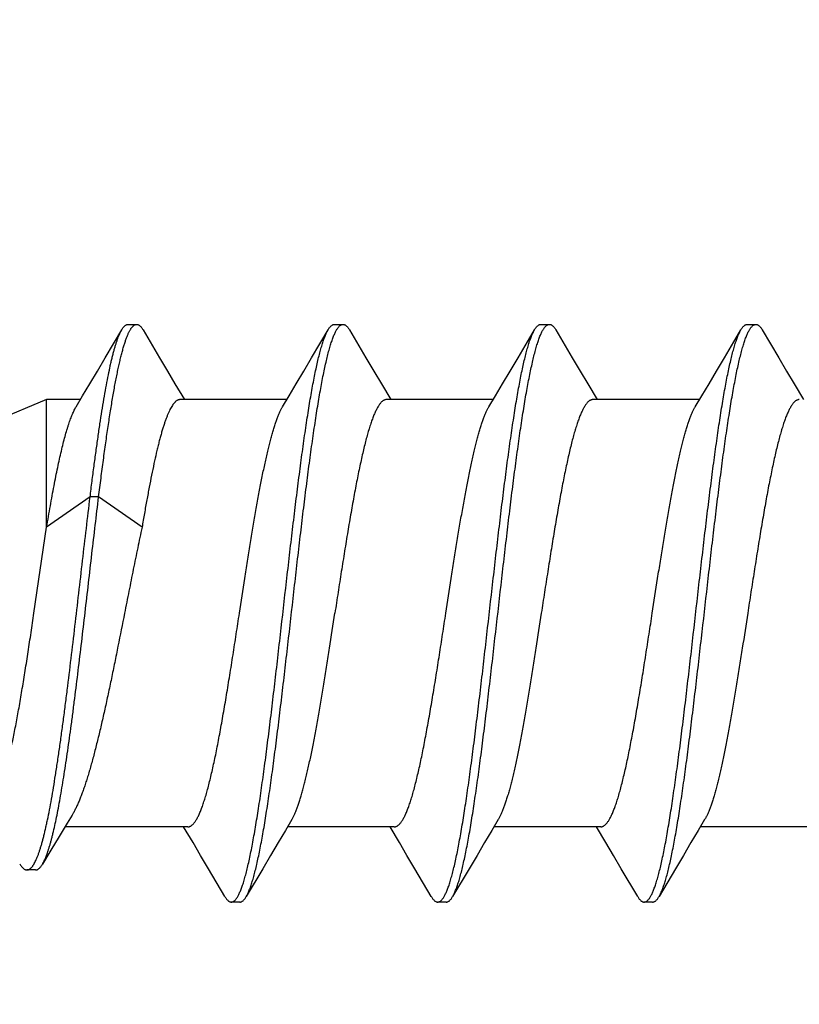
# Model space of a CAD drawing. Header units: feet. Extents: x -114 to 1432, y 355 to 669.
# Tile 114 of 197: x 1246.525 to 1247.037, y 473.931 to 474.578. Entities that reach past the tile are written whole.
import ezdxf

# ---------------------------------------------------------------- set-up
doc = ezdxf.new("R2010")
doc.units = ezdxf.units.FT
doc.header["$MEASUREMENT"] = 0
doc.layers.add('-HARDWARE', color=7, linetype='Continuous')
doc.layers.add('G-ANNO-DIM', color=2, linetype='Continuous')
doc.styles.add('Arial', font='arial.ttf')
doc.dimstyles.new('MS-16A', dxfattribs={"dimscale": 13, "dimtxt": 0.18, "dimasz": 0.18, "dimexe": 0.125, "dimexo": 0.0625, "dimgap": 0.03125, "dimtad": 1, "dimdec": 3, "dimzin": 3, "dimdsep": 46, "dimlunit": 4, "dimtxsty": 'Arial', "dimcen": 0.03125, "dimclrd": 2, "dimclre": 2, "dimclrt": 7, "dimadec": 1, "dimazin": 0, "dimtfac": 1, "dimtdec": 3, "dimtofl": 0, "dimtmove": 0, "dimatfit": 3, "dimfxl": 1, "dimtolj": 1, "dimtzin": 0, "dimarcsym": 0})

# ---------------------------------------------------------------- blocks, each defined once
blk = doc.blocks.new('*D636')
at = {"layer": 'Defpoints', "color": 0, "transparency": 16777216}
for p in [(1248.54362, 504.18809), (1239.0406, 456.18809), (1248.54362, 456.18809)]:
    blk.add_point(p, dxfattribs=at)
at = {"layer": 'G-ANNO-DIM', "color": 2, "lineweight": -2, "transparency": 16777216}
for p, q in [((1247.73112, 504.18809), (1237.4156, 504.18809)), ((1239.0406, 501.84809), (1239.0406, 458.52809)), ((1247.73112, 456.18809), (1237.4156, 456.18809))]:
    blk.add_line(p, q, dxfattribs=at)
at = {"layer": 'G-ANNO-DIM', "color": 2, "transparency": 16777216}
for points in [[(1238.6506, 501.84809), (1239.4306, 501.84809), (1239.0406, 504.18809)], [(1238.6506, 458.52809), (1239.4306, 458.52809), (1239.0406, 456.18809)]]:
    blk.add_solid(points, dxfattribs=at)
at = {"layer": 'G-ANNO-DIM', "color": 7, "transparency": 16777216, "insert": (1237.43961, 480.18809), "char_height": 2.34, "attachment_point": 5, "rotation": 90, "style": 'Arial'}
blk.add_mtext('\\A1;4\'-0"', dxfattribs=at)
blk = doc.blocks.new('2.5IN_LAGSCREW')
at = {"layer": '-HARDWARE', "color": 7}
for p, q in [((1220.07354, 512.07626), (1220.06792, 512.07626)), ((1220.20913, 512.07626), (1220.20351, 512.07626)), ((1220.34472, 512.07626), (1220.3391, 512.07626)), ((1220.48031, 512.07626), (1220.47469, 512.07626)), ((1220.08855, 512.05435), (1220.07773, 512.07268)), ((1220.22413, 512.05435), (1220.21332, 512.07268)), ((1220.35972, 512.05435), (1220.34891, 512.07268)), ((1220.49531, 512.05435), (1220.4845, 512.07268)), ((1220.04276, 512.03719), (1220.03659, 512.02684)), ((1220.17835, 512.03719), (1220.17218, 512.02684)), ((1220.31394, 512.03719), (1220.30777, 512.02684)), ((1220.44953, 512.03719), (1220.44336, 512.02684)), ((1220.10487, 512.02684), (1220.17498, 512.02684)), ((1220.24046, 512.02684), (1220.31057, 512.02684)), ((1220.37605, 512.02684), (1220.44616, 512.02684)), ((1220.51164, 512.02684), (1220.5338, 512.02684)), ((1220.5338, 512.02684), (1220.5983, 512.00012)), ((1220.5338, 511.94298), (1220.5338, 512.02684)), ((1220.47112, 511.94298), (1220.49965, 511.96288)), ((1220.49965, 511.96288), (1220.50527, 511.96288)), ((1220.50527, 511.96288), (1220.5338, 511.94298)), ((1220.54215, 511.8865), (1220.5338, 511.94298)), ((1220.03428, 511.74617), (1220.10439, 511.74617)), ((1220.16648, 511.73578), (1220.17266, 511.74617)), ((1220.16987, 511.74617), (1220.23998, 511.74617)), ((1220.30207, 511.73578), (1220.30825, 511.74617)), ((1220.30546, 511.74617), (1220.37557, 511.74617)), ((1220.43766, 511.73578), (1220.44384, 511.74617)), ((1220.44105, 511.74617), (1220.52176, 511.74617)), ((1220.12069, 511.71869), (1220.13152, 511.70032)), ((1220.25628, 511.71869), (1220.26711, 511.70032)), ((1220.39187, 511.71869), (1220.4027, 511.70032)), ((1220.54111, 511.71784), (1220.54672, 511.71784)), ((1220.13572, 511.69674), (1220.14133, 511.69674)), ((1220.27131, 511.69674), (1220.27692, 511.69674)), ((1220.4069, 511.69674), (1220.41251, 511.69674))]:
    blk.add_line(p, q, dxfattribs=at)
for points in [[(1220.06373, 512.07268), (1220.0529, 512.05431), (1220.04771, 512.04555), (1220.04276, 512.03719)], [(1220.19932, 512.07268), (1220.18849, 512.05431), (1220.1833, 512.04555), (1220.17835, 512.03719)], [(1220.33491, 512.07268), (1220.32408, 512.05431), (1220.31889, 512.04555), (1220.31394, 512.03719)], [(1220.4705, 512.07268), (1220.45967, 512.05431), (1220.45448, 512.04555), (1220.44953, 512.03719)], [(1220.10769, 512.02211), (1220.10341, 512.02927), (1220.09869, 512.03723), (1220.09373, 512.04558), (1220.08855, 512.05435)], [(1220.24328, 512.02211), (1220.239, 512.02927), (1220.23428, 512.03723), (1220.22932, 512.04558), (1220.22413, 512.05435)], [(1220.37887, 512.02211), (1220.37459, 512.02927), (1220.36986, 512.03723), (1220.36491, 512.04558), (1220.35972, 512.05435)], [(1220.51446, 512.02211), (1220.51018, 512.02927), (1220.50545, 512.03723), (1220.5005, 512.04558), (1220.49531, 512.05435)], [(1220.51713, 511.75377), (1220.52033, 511.74852), (1220.5256, 511.73984), (1220.53109, 511.73075), (1220.53657, 511.72162)], [(1220.10157, 511.75089), (1220.10582, 511.74376), (1220.11055, 511.73581), (1220.11551, 511.72745), (1220.12069, 511.71869)], [(1220.23716, 511.75089), (1220.24141, 511.74376), (1220.24614, 511.73581), (1220.2511, 511.72745), (1220.25628, 511.71869)], [(1220.37275, 511.75089), (1220.377, 511.74376), (1220.38173, 511.73581), (1220.38669, 511.72745), (1220.39187, 511.71869)], [(1220.14553, 511.70032), (1220.15634, 511.71866), (1220.16152, 511.72742), (1220.16648, 511.73578)], [(1220.28112, 511.70032), (1220.29193, 511.71866), (1220.29711, 511.72742), (1220.30207, 511.73578)], [(1220.41671, 511.70032), (1220.42752, 511.71866), (1220.4327, 511.72742), (1220.43766, 511.73578)]]:
    blk.add_lwpolyline(points, dxfattribs=at)
for points, knots in [([(1220.06792, 512.07626), (1220.06784, 512.07626), (1220.06766, 512.07625), (1220.0674, 512.07621), (1220.06713, 512.07614), (1220.06678, 512.076), (1220.06633, 512.07576), (1220.0658, 512.07536), (1220.06527, 512.07485), (1220.06475, 512.07423), (1220.06423, 512.0735), (1220.06389, 512.07297), (1220.06373, 512.07268)], [0, 0, 0, 0, 0.045699, 0.091915, 0.13915, 0.18787, 0.29134, 0.405275, 0.531793, 0.672418, 0.828231, 1, 1, 1, 1]), ([(1220.13152, 511.70032), (1220.13135, 511.70062), (1220.13101, 511.70124), (1220.13051, 511.70223), (1220.13001, 511.70332), (1220.12952, 511.70451), (1220.12902, 511.70579), (1220.12853, 511.70717), (1220.12803, 511.70865), (1220.12753, 511.71021), (1220.12704, 511.71188), (1220.12636, 511.71427), (1220.12552, 511.7175), (1220.12453, 511.72164), (1220.12354, 511.72612), (1220.12255, 511.73095), (1220.12156, 511.73611), (1220.12057, 511.74159), (1220.11957, 511.74737), (1220.11858, 511.75345), (1220.11759, 511.75981), (1220.1166, 511.76644), (1220.11525, 511.77578), (1220.11358, 511.788), (1220.1116, 511.80328), (1220.10963, 511.81927), (1220.10765, 511.83582), (1220.10567, 511.8528), (1220.10302, 511.87588), (1220.1004, 511.89906), (1220.09775, 511.92212), (1220.09577, 511.93906), (1220.0938, 511.95555), (1220.09182, 511.97147), (1220.09015, 511.98429), (1220.08881, 511.99416), (1220.08782, 512.00124), (1220.08682, 512.00806), (1220.08583, 512.01463), (1220.08484, 512.02093), (1220.08385, 512.02695), (1220.08286, 512.03266), (1220.08187, 512.03807), (1220.08088, 512.04316), (1220.07988, 512.04791), (1220.07889, 512.05232), (1220.0779, 512.05638), (1220.07706, 512.05954), (1220.07638, 512.06188), (1220.07589, 512.0635), (1220.07539, 512.06503), (1220.0749, 512.06646), (1220.0744, 512.0678), (1220.0739, 512.06904), (1220.07341, 512.07018), (1220.07291, 512.07123), (1220.07242, 512.07218), (1220.07192, 512.07303), (1220.07143, 512.07378), (1220.07093, 512.07444), (1220.07043, 512.07499), (1220.06994, 512.07545), (1220.06944, 512.07581), (1220.06894, 512.07607), (1220.06843, 512.07622), (1220.06809, 512.07626), (1220.06792, 512.07626)], [0, 0, 0, 0, 0.002665, 0.005556, 0.008677, 0.012029, 0.015615, 0.019435, 0.023489, 0.027776, 0.032297, 0.037049, 0.047241, 0.05834, 0.070327, 0.083182, 0.09688, 0.111395, 0.126699, 0.142762, 0.159551, 0.177033, 0.195172, 0.233269, 0.273528, 0.315616, 0.359183, 0.403864, 0.449287, 0.540835, 0.586194, 0.630769, 0.674188, 0.716089, 0.756123, 0.775336, 0.793959, 0.811954, 0.829284, 0.845914, 0.86181, 0.87694, 0.891275, 0.904787, 0.917449, 0.92924, 0.940138, 0.950126, 0.954774, 0.959191, 0.963374, 0.967323, 0.971039, 0.97452, 0.977769, 0.980787, 0.983576, 0.986141, 0.988487, 0.990622, 0.992557, 0.994308, 0.995894, 0.997345, 0.998699, 1, 1, 1, 1]), ([(1220.07773, 512.07268), (1220.07757, 512.07297), (1220.07724, 512.0735), (1220.07671, 512.07423), (1220.07619, 512.07485), (1220.07566, 512.07536), (1220.07514, 512.07576), (1220.07469, 512.076), (1220.07433, 512.07614), (1220.07407, 512.07621), (1220.0738, 512.07625), (1220.07363, 512.07626), (1220.07354, 512.07626)], [0, 0, 0, 0, 0.171767, 0.327582, 0.468206, 0.594725, 0.708661, 0.812129, 0.86085, 0.908085, 0.954301, 1, 1, 1, 1]), ([(1220.20351, 512.07626), (1220.20343, 512.07626), (1220.20325, 512.07625), (1220.20299, 512.07621), (1220.20272, 512.07614), (1220.20236, 512.076), (1220.20191, 512.07576), (1220.20139, 512.07536), (1220.20086, 512.07485), (1220.20034, 512.07423), (1220.19982, 512.0735), (1220.19948, 512.07297), (1220.19932, 512.07268)], [0, 0, 0, 0, 0.045699, 0.091915, 0.13915, 0.187871, 0.29134, 0.405275, 0.531794, 0.672418, 0.828232, 1, 1, 1, 1]), ([(1220.26711, 511.70032), (1220.26694, 511.70062), (1220.26659, 511.70124), (1220.2661, 511.70223), (1220.2656, 511.70332), (1220.26511, 511.70451), (1220.26461, 511.70579), (1220.26412, 511.70717), (1220.26362, 511.70865), (1220.26312, 511.71021), (1220.26263, 511.71188), (1220.26195, 511.71427), (1220.26111, 511.7175), (1220.26012, 511.72164), (1220.25913, 511.72612), (1220.25814, 511.73095), (1220.25715, 511.73611), (1220.25615, 511.74159), (1220.25516, 511.74737), (1220.25417, 511.75345), (1220.25318, 511.75981), (1220.25219, 511.76644), (1220.25084, 511.77578), (1220.24917, 511.788), (1220.24719, 511.80328), (1220.24522, 511.81927), (1220.24324, 511.83582), (1220.24126, 511.8528), (1220.23861, 511.87588), (1220.23599, 511.89906), (1220.23334, 511.92212), (1220.23136, 511.93906), (1220.22939, 511.95555), (1220.22741, 511.97147), (1220.22574, 511.98429), (1220.2244, 511.99416), (1220.22341, 512.00124), (1220.22241, 512.00806), (1220.22142, 512.01463), (1220.22043, 512.02093), (1220.21944, 512.02695), (1220.21845, 512.03266), (1220.21746, 512.03807), (1220.21646, 512.04316), (1220.21547, 512.04791), (1220.21448, 512.05232), (1220.21349, 512.05638), (1220.21265, 512.05954), (1220.21197, 512.06188), (1220.21148, 512.0635), (1220.21098, 512.06503), (1220.21049, 512.06646), (1220.20999, 512.0678), (1220.20949, 512.06904), (1220.209, 512.07018), (1220.2085, 512.07123), (1220.20801, 512.07218), (1220.20751, 512.07303), (1220.20702, 512.07378), (1220.20652, 512.07444), (1220.20602, 512.07499), (1220.20553, 512.07545), (1220.20503, 512.07581), (1220.20453, 512.07607), (1220.20402, 512.07622), (1220.20368, 512.07626), (1220.20351, 512.07626)], [0, 0, 0, 0, 0.002665, 0.005556, 0.008677, 0.012029, 0.015615, 0.019435, 0.023489, 0.027776, 0.032297, 0.037049, 0.047241, 0.05834, 0.070327, 0.083182, 0.09688, 0.111395, 0.126699, 0.142762, 0.159551, 0.177033, 0.195172, 0.233269, 0.273528, 0.315616, 0.359183, 0.403864, 0.449287, 0.540835, 0.586194, 0.630769, 0.674188, 0.716089, 0.756123, 0.775336, 0.793959, 0.811954, 0.829284, 0.845914, 0.86181, 0.87694, 0.891275, 0.904787, 0.917449, 0.92924, 0.940138, 0.950126, 0.954774, 0.959191, 0.963374, 0.967323, 0.971039, 0.97452, 0.977769, 0.980787, 0.983576, 0.986141, 0.988487, 0.990622, 0.992557, 0.994308, 0.995894, 0.997345, 0.998699, 1, 1, 1, 1]), ([(1220.21332, 512.07268), (1220.21316, 512.07297), (1220.21283, 512.0735), (1220.2123, 512.07423), (1220.21178, 512.07485), (1220.21125, 512.07536), (1220.21073, 512.07576), (1220.21028, 512.076), (1220.20992, 512.07614), (1220.20966, 512.07621), (1220.20939, 512.07625), (1220.20922, 512.07626), (1220.20913, 512.07626)], [0, 0, 0, 0, 0.171768, 0.327582, 0.468207, 0.594726, 0.70866, 0.81213, 0.86085, 0.908085, 0.954301, 1, 1, 1, 1]), ([(1220.3391, 512.07626), (1220.33902, 512.07626), (1220.33884, 512.07625), (1220.33858, 512.07621), (1220.33831, 512.07614), (1220.33795, 512.076), (1220.3375, 512.07576), (1220.33698, 512.07536), (1220.33645, 512.07485), (1220.33593, 512.07423), (1220.33541, 512.0735), (1220.33507, 512.07297), (1220.33491, 512.07268)], [0, 0, 0, 0, 0.045699, 0.091916, 0.13915, 0.187871, 0.291339, 0.405276, 0.531793, 0.672419, 0.828233, 1, 1, 1, 1]), ([(1220.4027, 511.70032), (1220.40253, 511.70062), (1220.40218, 511.70124), (1220.40169, 511.70223), (1220.40119, 511.70332), (1220.4007, 511.70451), (1220.4002, 511.70579), (1220.39971, 511.70717), (1220.39921, 511.70865), (1220.39871, 511.71021), (1220.39822, 511.71188), (1220.39754, 511.71427), (1220.3967, 511.7175), (1220.39571, 511.72164), (1220.39472, 511.72612), (1220.39373, 511.73095), (1220.39274, 511.73611), (1220.39174, 511.74159), (1220.39075, 511.74737), (1220.38976, 511.75345), (1220.38877, 511.75981), (1220.38778, 511.76644), (1220.38643, 511.77578), (1220.38476, 511.788), (1220.38278, 511.80328), (1220.38081, 511.81927), (1220.37883, 511.83582), (1220.37685, 511.8528), (1220.3742, 511.87588), (1220.37158, 511.89906), (1220.36893, 511.92212), (1220.36695, 511.93906), (1220.36498, 511.95555), (1220.363, 511.97147), (1220.36133, 511.98429), (1220.35999, 511.99416), (1220.359, 512.00124), (1220.358, 512.00806), (1220.35701, 512.01463), (1220.35602, 512.02093), (1220.35503, 512.02695), (1220.35404, 512.03266), (1220.35305, 512.03807), (1220.35205, 512.04316), (1220.35106, 512.04791), (1220.35007, 512.05232), (1220.34908, 512.05638), (1220.34824, 512.05954), (1220.34756, 512.06188), (1220.34707, 512.0635), (1220.34657, 512.06503), (1220.34607, 512.06646), (1220.34558, 512.0678), (1220.34508, 512.06904), (1220.34459, 512.07018), (1220.34409, 512.07123), (1220.3436, 512.07218), (1220.3431, 512.07303), (1220.34261, 512.07378), (1220.34211, 512.07444), (1220.34161, 512.07499), (1220.34112, 512.07545), (1220.34062, 512.07581), (1220.34012, 512.07607), (1220.33961, 512.07622), (1220.33927, 512.07626), (1220.3391, 512.07626)], [0, 0, 0, 0, 0.002665, 0.005556, 0.008677, 0.012029, 0.015615, 0.019435, 0.023489, 0.027776, 0.032297, 0.037049, 0.047241, 0.05834, 0.070327, 0.083182, 0.09688, 0.111395, 0.126699, 0.142762, 0.159551, 0.177033, 0.195172, 0.233269, 0.273528, 0.315616, 0.359183, 0.403864, 0.449287, 0.540835, 0.586194, 0.630769, 0.674188, 0.716089, 0.756123, 0.775336, 0.793959, 0.811954, 0.829284, 0.845914, 0.86181, 0.87694, 0.891275, 0.904787, 0.917449, 0.92924, 0.940138, 0.950126, 0.954774, 0.959191, 0.963374, 0.967323, 0.971039, 0.97452, 0.977769, 0.980787, 0.983576, 0.986141, 0.988487, 0.990622, 0.992557, 0.994308, 0.995894, 0.997345, 0.998699, 1, 1, 1, 1]), ([(1220.34891, 512.07268), (1220.34875, 512.07297), (1220.34841, 512.0735), (1220.34789, 512.07423), (1220.34737, 512.07485), (1220.34684, 512.07536), (1220.34632, 512.07576), (1220.34579, 512.07605), (1220.34534, 512.07619), (1220.34498, 512.07625), (1220.3448, 512.07626), (1220.34472, 512.07626)], [0, 0, 0, 0, 0.171787, 0.327618, 0.46826, 0.594791, 0.70874, 0.812221, 0.908074, 0.954296, 1, 1, 1, 1]), ([(1220.47469, 512.07626), (1220.47461, 512.07626), (1220.47443, 512.07625), (1220.47417, 512.07621), (1220.4739, 512.07614), (1220.47354, 512.076), (1220.47309, 512.07576), (1220.47257, 512.07536), (1220.47204, 512.07485), (1220.47152, 512.07423), (1220.471, 512.0735), (1220.47066, 512.07297), (1220.4705, 512.07268)], [0, 0, 0, 0, 0.045699, 0.091916, 0.13915, 0.18787, 0.29134, 0.405275, 0.531793, 0.672419, 0.828232, 1, 1, 1, 1]), ([(1220.49965, 511.96288), (1220.49914, 511.96699), (1220.49812, 511.97507), (1220.49657, 511.98693), (1220.49501, 511.99827), (1220.49346, 512.00903), (1220.49191, 512.01914), (1220.49059, 512.02715), (1220.48953, 512.03319), (1220.48875, 512.03744), (1220.48797, 512.04149), (1220.48719, 512.04534), (1220.48641, 512.04898), (1220.48564, 512.05241), (1220.48486, 512.05563), (1220.48408, 512.05862), (1220.4833, 512.06139), (1220.48253, 512.06393), (1220.48175, 512.06624), (1220.48109, 512.06802), (1220.48055, 512.06931), (1220.48016, 512.0702), (1220.47977, 512.07103), (1220.47939, 512.0718), (1220.479, 512.07251), (1220.47861, 512.07316), (1220.47822, 512.07374), (1220.47783, 512.07427), (1220.47744, 512.07474), (1220.47705, 512.07514), (1220.47666, 512.07548), (1220.47627, 512.07577), (1220.47588, 512.07598), (1220.47548, 512.07614), (1220.47509, 512.07624), (1220.47482, 512.07626), (1220.47469, 512.07626)], [0, 0, 0, 0, 0.105609, 0.207317, 0.304607, 0.396982, 0.483977, 0.565156, 0.603438, 0.64012, 0.675156, 0.708506, 0.740132, 0.769999, 0.798074, 0.82433, 0.848744, 0.871298, 0.891979, 0.910782, 0.919481, 0.927714, 0.935484, 0.942794, 0.94965, 0.956059, 0.962032, 0.96758, 0.972719, 0.977471, 0.981864, 0.985931, 0.989717, 0.993278, 0.99668, 1, 1, 1, 1]), ([(1220.4845, 512.07268), (1220.48434, 512.07297), (1220.484, 512.0735), (1220.48348, 512.07423), (1220.48296, 512.07485), (1220.48243, 512.07536), (1220.48191, 512.07576), (1220.48146, 512.076), (1220.4811, 512.07614), (1220.48083, 512.07621), (1220.48057, 512.07625), (1220.48039, 512.07626), (1220.48031, 512.07626)], [0, 0, 0, 0, 0.171767, 0.327582, 0.468206, 0.594724, 0.708661, 0.812129, 0.86085, 0.908084, 0.954301, 1, 1, 1, 1]), ([(1220.14133, 511.69674), (1220.14117, 511.69674), (1220.14083, 511.69678), (1220.14032, 511.69694), (1220.13982, 511.69719), (1220.13932, 511.69755), (1220.13882, 511.69801), (1220.13833, 511.69856), (1220.13783, 511.69922), (1220.13734, 511.69997), (1220.13684, 511.70082), (1220.13634, 511.70177), (1220.13585, 511.70282), (1220.13535, 511.70397), (1220.13486, 511.70521), (1220.13436, 511.70654), (1220.13387, 511.70798), (1220.13337, 511.7095), (1220.13287, 511.71112), (1220.1322, 511.71346), (1220.13135, 511.71662), (1220.13036, 511.72068), (1220.12937, 511.72509), (1220.12838, 511.72985), (1220.12739, 511.73493), (1220.1264, 511.74034), (1220.12541, 511.74606), (1220.12442, 511.75207), (1220.12343, 511.75837), (1220.12243, 511.76494), (1220.12144, 511.77177), (1220.12045, 511.77884), (1220.11911, 511.78871), (1220.11744, 511.80154), (1220.11546, 511.81745), (1220.11348, 511.83395), (1220.1115, 511.85089), (1220.10886, 511.87395), (1220.10623, 511.89712), (1220.10359, 511.9202), (1220.10161, 511.93718), (1220.09963, 511.95374), (1220.09765, 511.96972), (1220.09568, 511.985), (1220.094, 511.99723), (1220.09266, 512.00656), (1220.09167, 512.01319), (1220.09068, 512.01955), (1220.08968, 512.02563), (1220.08869, 512.03141), (1220.0877, 512.03689), (1220.08671, 512.04205), (1220.08572, 512.04688), (1220.08473, 512.05137), (1220.08374, 512.05551), (1220.0829, 512.05873), (1220.08222, 512.06113), (1220.08172, 512.06279), (1220.08123, 512.06436), (1220.08073, 512.06583), (1220.08023, 512.06721), (1220.07974, 512.06849), (1220.07924, 512.06968), (1220.07875, 512.07077), (1220.07825, 512.07177), (1220.07791, 512.07239), (1220.07773, 512.07268)], [0, 0, 0, 0, 0.001301, 0.002655, 0.004106, 0.005692, 0.007443, 0.009378, 0.011513, 0.013859, 0.016424, 0.019213, 0.022231, 0.02548, 0.028961, 0.032677, 0.036626, 0.040809, 0.045226, 0.049874, 0.059862, 0.07076, 0.082551, 0.095213, 0.108725, 0.12306, 0.13819, 0.154086, 0.170716, 0.188046, 0.206041, 0.224664, 0.243877, 0.283911, 0.325812, 0.369231, 0.413806, 0.459165, 0.550713, 0.596136, 0.640817, 0.684384, 0.726472, 0.766731, 0.804828, 0.822967, 0.840449, 0.857238, 0.873301, 0.888605, 0.90312, 0.916818, 0.929673, 0.94166, 0.952759, 0.962951, 0.967703, 0.972224, 0.976511, 0.980565, 0.984385, 0.987971, 0.991323, 0.994444, 0.997335, 1, 1, 1, 1]), ([(1220.27692, 511.69674), (1220.27676, 511.69674), (1220.27642, 511.69678), (1220.27591, 511.69694), (1220.27541, 511.69719), (1220.27491, 511.69755), (1220.27441, 511.69801), (1220.27392, 511.69856), (1220.27342, 511.69922), (1220.27293, 511.69997), (1220.27243, 511.70082), (1220.27193, 511.70177), (1220.27144, 511.70282), (1220.27094, 511.70397), (1220.27045, 511.70521), (1220.26995, 511.70654), (1220.26946, 511.70798), (1220.26896, 511.7095), (1220.26846, 511.71112), (1220.26779, 511.71346), (1220.26694, 511.71662), (1220.26595, 511.72068), (1220.26496, 511.72509), (1220.26397, 511.72985), (1220.26298, 511.73493), (1220.26199, 511.74034), (1220.261, 511.74606), (1220.26001, 511.75207), (1220.25901, 511.75837), (1220.25802, 511.76494), (1220.25703, 511.77177), (1220.25604, 511.77884), (1220.2547, 511.78871), (1220.25303, 511.80154), (1220.25105, 511.81745), (1220.24907, 511.83395), (1220.24709, 511.85089), (1220.24445, 511.87395), (1220.24182, 511.89712), (1220.23918, 511.9202), (1220.2372, 511.93718), (1220.23522, 511.95374), (1220.23324, 511.96972), (1220.23127, 511.985), (1220.22959, 511.99723), (1220.22825, 512.00656), (1220.22726, 512.01319), (1220.22626, 512.01955), (1220.22527, 512.02563), (1220.22428, 512.03141), (1220.22329, 512.03689), (1220.2223, 512.04205), (1220.22131, 512.04688), (1220.22032, 512.05137), (1220.21933, 512.05551), (1220.21849, 512.05873), (1220.21781, 512.06113), (1220.21731, 512.06279), (1220.21682, 512.06436), (1220.21632, 512.06583), (1220.21582, 512.06721), (1220.21533, 512.06849), (1220.21483, 512.06968), (1220.21434, 512.07077), (1220.21384, 512.07177), (1220.2135, 512.07239), (1220.21332, 512.07268)], [0, 0, 0, 0, 0.001301, 0.002655, 0.004106, 0.005692, 0.007443, 0.009378, 0.011513, 0.013859, 0.016424, 0.019213, 0.022231, 0.02548, 0.028961, 0.032677, 0.036626, 0.040809, 0.045226, 0.049874, 0.059862, 0.07076, 0.082551, 0.095213, 0.108725, 0.12306, 0.13819, 0.154086, 0.170716, 0.188046, 0.206041, 0.224664, 0.243877, 0.283911, 0.325812, 0.369231, 0.413806, 0.459165, 0.550713, 0.596136, 0.640817, 0.684384, 0.726472, 0.766731, 0.804828, 0.822967, 0.840449, 0.857238, 0.873301, 0.888605, 0.90312, 0.916818, 0.929673, 0.94166, 0.952759, 0.962951, 0.967703, 0.972224, 0.976511, 0.980565, 0.984385, 0.987971, 0.991323, 0.994444, 0.997335, 1, 1, 1, 1]), ([(1220.41251, 511.69674), (1220.41235, 511.69674), (1220.412, 511.69678), (1220.4115, 511.69694), (1220.411, 511.69719), (1220.4105, 511.69755), (1220.41, 511.69801), (1220.40951, 511.69856), (1220.40901, 511.69922), (1220.40851, 511.69997), (1220.40802, 511.70082), (1220.40752, 511.70177), (1220.40703, 511.70282), (1220.40653, 511.70397), (1220.40604, 511.70521), (1220.40554, 511.70654), (1220.40504, 511.70798), (1220.40455, 511.7095), (1220.40405, 511.71112), (1220.40337, 511.71346), (1220.40253, 511.71662), (1220.40154, 511.72068), (1220.40055, 511.72509), (1220.39956, 511.72985), (1220.39857, 511.73493), (1220.39758, 511.74034), (1220.39659, 511.74606), (1220.3956, 511.75207), (1220.3946, 511.75837), (1220.39361, 511.76494), (1220.39262, 511.77177), (1220.39163, 511.77884), (1220.39029, 511.78871), (1220.38862, 511.80154), (1220.38664, 511.81745), (1220.38466, 511.83395), (1220.38268, 511.85089), (1220.38004, 511.87395), (1220.37741, 511.89712), (1220.37477, 511.9202), (1220.37279, 511.93718), (1220.37081, 511.95374), (1220.36883, 511.96972), (1220.36686, 511.985), (1220.36518, 511.99723), (1220.36384, 512.00656), (1220.36285, 512.01319), (1220.36185, 512.01955), (1220.36086, 512.02563), (1220.35987, 512.03141), (1220.35888, 512.03689), (1220.35789, 512.04205), (1220.3569, 512.04688), (1220.35591, 512.05137), (1220.35492, 512.05551), (1220.35408, 512.05873), (1220.3534, 512.06113), (1220.3529, 512.06279), (1220.35241, 512.06436), (1220.35191, 512.06583), (1220.35141, 512.06721), (1220.35092, 512.06849), (1220.35042, 512.06968), (1220.34993, 512.07077), (1220.34943, 512.07177), (1220.34909, 512.07239), (1220.34891, 512.07268)], [0, 0, 0, 0, 0.001301, 0.002655, 0.004106, 0.005692, 0.007443, 0.009378, 0.011513, 0.013859, 0.016424, 0.019213, 0.022231, 0.02548, 0.028961, 0.032677, 0.036626, 0.040809, 0.045226, 0.049874, 0.059862, 0.07076, 0.082551, 0.095213, 0.108725, 0.12306, 0.13819, 0.154086, 0.170716, 0.188046, 0.206041, 0.224664, 0.243877, 0.283911, 0.325812, 0.369231, 0.413806, 0.459165, 0.550713, 0.596136, 0.640817, 0.684384, 0.726472, 0.766731, 0.804828, 0.822967, 0.840449, 0.857238, 0.873301, 0.888605, 0.90312, 0.916818, 0.929673, 0.94166, 0.952759, 0.962951, 0.967703, 0.972224, 0.976511, 0.980565, 0.984385, 0.987971, 0.991323, 0.994444, 0.997335, 1, 1, 1, 1]), ([(1220.50527, 511.96288), (1220.50484, 511.96631), (1220.50399, 511.97307), (1220.50269, 511.98305), (1220.5014, 511.99268), (1220.5001, 512.00192), (1220.49881, 512.01075), (1220.49752, 512.01913), (1220.49622, 512.02702), (1220.49493, 512.03441), (1220.49364, 512.04127), (1220.49254, 512.04663), (1220.49166, 512.05064), (1220.49101, 512.05342), (1220.49036, 512.05606), (1220.48971, 512.05854), (1220.48907, 512.06087), (1220.48842, 512.06303), (1220.48777, 512.06504), (1220.48713, 512.06689), (1220.48648, 512.06858), (1220.48583, 512.0701), (1220.48519, 512.07146), (1220.48473, 512.07229), (1220.4845, 512.07268)], [0, 0, 0, 0, 0.092627, 0.182482, 0.269247, 0.352615, 0.432295, 0.508009, 0.579493, 0.646505, 0.708819, 0.766231, 0.793041, 0.818561, 0.842771, 0.865655, 0.8872, 0.907393, 0.926227, 0.943696, 0.959799, 0.974542, 0.987935, 1, 1, 1, 1]), ([(1220.03939, 512.02684), (1220.03957, 512.02684), (1220.03993, 512.02681), (1220.04046, 512.02668), (1220.041, 512.02646), (1220.04153, 512.02616), (1220.04206, 512.02578), (1220.04259, 512.02531), (1220.04312, 512.02476), (1220.04365, 512.02413), (1220.04418, 512.02341), (1220.04471, 512.02262), (1220.04523, 512.02174), (1220.04576, 512.02078), (1220.04629, 512.01973), (1220.04682, 512.01861), (1220.04735, 512.01741), (1220.04788, 512.01613), (1220.04841, 512.01478), (1220.04913, 512.01282), (1220.05003, 512.01018), (1220.05108, 512.00679), (1220.05214, 512.0031), (1220.05319, 511.99914), (1220.05425, 511.9949), (1220.05531, 511.99041), (1220.05636, 511.98566), (1220.05742, 511.98067), (1220.05848, 511.97546), (1220.05954, 511.97004), (1220.06059, 511.96441), (1220.06165, 511.95859), (1220.06308, 511.95051), (1220.06486, 511.94004), (1220.06696, 511.92711), (1220.06907, 511.91379), (1220.07118, 511.90021), (1220.07258, 511.89109), (1220.07329, 511.8865)], [0, 0, 0, 0, 0.003625, 0.007342, 0.011232, 0.015371, 0.019817, 0.02462, 0.029816, 0.035434, 0.041496, 0.048019, 0.055015, 0.062492, 0.070456, 0.078913, 0.087863, 0.097308, 0.107248, 0.117681, 0.140014, 0.164281, 0.190444, 0.218455, 0.24826, 0.279799, 0.313003, 0.347801, 0.384116, 0.421866, 0.460965, 0.501325, 0.542853, 0.629022, 0.718672, 0.810966, 0.905036, 1, 1, 1, 1]), ([(1220.17498, 512.02684), (1220.17516, 512.02684), (1220.17552, 512.02681), (1220.17605, 512.02668), (1220.17659, 512.02646), (1220.17712, 512.02616), (1220.17765, 512.02578), (1220.17818, 512.02531), (1220.17871, 512.02476), (1220.17924, 512.02413), (1220.17977, 512.02341), (1220.1803, 512.02262), (1220.18082, 512.02174), (1220.18135, 512.02078), (1220.18188, 512.01973), (1220.18241, 512.01861), (1220.18294, 512.01741), (1220.18347, 512.01613), (1220.184, 512.01478), (1220.18472, 512.01282), (1220.18562, 512.01018), (1220.18667, 512.00679), (1220.18773, 512.0031), (1220.18878, 511.99914), (1220.18984, 511.9949), (1220.1909, 511.99041), (1220.19195, 511.98566), (1220.19301, 511.98067), (1220.19407, 511.97546), (1220.19513, 511.97004), (1220.19618, 511.96441), (1220.19724, 511.95859), (1220.19867, 511.95051), (1220.20044, 511.94004), (1220.20255, 511.92711), (1220.20466, 511.91379), (1220.20677, 511.90021), (1220.20817, 511.89109), (1220.20888, 511.8865)], [0, 0, 0, 0, 0.003625, 0.007342, 0.011232, 0.015371, 0.019817, 0.02462, 0.029816, 0.035434, 0.041496, 0.048019, 0.055015, 0.062492, 0.070456, 0.078913, 0.087863, 0.097308, 0.107248, 0.117681, 0.140014, 0.164281, 0.190444, 0.218455, 0.24826, 0.279799, 0.313003, 0.347801, 0.384116, 0.421866, 0.460965, 0.501325, 0.542853, 0.629022, 0.718672, 0.810966, 0.905036, 1, 1, 1, 1]), ([(1220.31057, 512.02684), (1220.31075, 512.02684), (1220.31111, 512.02681), (1220.31164, 512.02668), (1220.31218, 512.02646), (1220.31271, 512.02616), (1220.31324, 512.02578), (1220.31377, 512.02531), (1220.3143, 512.02476), (1220.31483, 512.02413), (1220.31536, 512.02341), (1220.31588, 512.02262), (1220.31641, 512.02174), (1220.31694, 512.02078), (1220.31747, 512.01973), (1220.318, 512.01861), (1220.31853, 512.01741), (1220.31906, 512.01613), (1220.31959, 512.01478), (1220.32031, 512.01282), (1220.32121, 512.01018), (1220.32226, 512.00679), (1220.32332, 512.0031), (1220.32437, 511.99914), (1220.32543, 511.9949), (1220.32649, 511.99041), (1220.32754, 511.98566), (1220.3286, 511.98067), (1220.32966, 511.97546), (1220.33071, 511.97004), (1220.33177, 511.96441), (1220.33283, 511.95859), (1220.33426, 511.95051), (1220.33603, 511.94004), (1220.33814, 511.92711), (1220.34025, 511.91379), (1220.34236, 511.90021), (1220.34376, 511.89109), (1220.34447, 511.8865)], [0, 0, 0, 0, 0.003625, 0.007342, 0.011232, 0.015371, 0.019817, 0.02462, 0.029816, 0.035434, 0.041496, 0.048019, 0.055015, 0.062492, 0.070456, 0.078913, 0.087863, 0.097308, 0.107248, 0.117681, 0.140014, 0.164281, 0.190444, 0.218455, 0.24826, 0.279799, 0.313003, 0.347801, 0.384116, 0.421866, 0.460966, 0.501325, 0.542853, 0.629022, 0.718672, 0.810966, 0.905036, 1, 1, 1, 1]), ([(1220.44616, 512.02684), (1220.44629, 512.02684), (1220.44655, 512.02682), (1220.44694, 512.02675), (1220.44734, 512.02664), (1220.44773, 512.02647), (1220.44812, 512.02627), (1220.44865, 512.02592), (1220.44917, 512.02548), (1220.44968, 512.02498), (1220.45007, 512.02455), (1220.45046, 512.02407), (1220.45099, 512.02335), (1220.45166, 512.02233), (1220.45244, 512.02097), (1220.45321, 512.01944), (1220.45399, 512.01773), (1220.45477, 512.01585), (1220.45555, 512.0138), (1220.45632, 512.01158), (1220.4571, 512.00921), (1220.45788, 512.00667), (1220.45866, 512.00397), (1220.45944, 512.00112), (1220.46022, 511.99813), (1220.46099, 511.99498), (1220.46205, 511.99052), (1220.46337, 511.9846), (1220.46492, 511.97712), (1220.46648, 511.96917), (1220.46803, 511.96078), (1220.46959, 511.95201), (1220.47061, 511.94603), (1220.47112, 511.94298)], [0, 0, 0, 0, 0.004371, 0.008802, 0.01335, 0.018068, 0.023003, 0.028196, 0.039485, 0.04564, 0.052163, 0.059068, 0.06637, 0.082203, 0.099727, 0.11898, 0.139984, 0.162747, 0.187268, 0.213536, 0.241535, 0.271245, 0.302638, 0.335684, 0.37035, 0.406597, 0.444386, 0.524412, 0.610051, 0.70089, 0.796482, 0.896352, 1, 1, 1, 1]), ([(1220.13597, 511.8865), (1220.1348, 511.89413), (1220.13305, 511.90551), (1220.13068, 511.92057), (1220.12892, 511.93156), (1220.12716, 511.94226), (1220.1254, 511.95258), (1220.12364, 511.96246), (1220.12188, 511.97183), (1220.12039, 511.97929), (1220.1192, 511.98496), (1220.11831, 511.98896), (1220.11743, 511.9928), (1220.11655, 511.99646), (1220.11567, 511.99993), (1220.11478, 512.00322), (1220.1139, 512.0063), (1220.11302, 512.00919), (1220.11214, 512.01187), (1220.11126, 512.01435), (1220.11038, 512.0166), (1220.1095, 512.01864), (1220.10862, 512.02047), (1220.108, 512.02159), (1220.10769, 512.02211)], [0, 0, 0, 0, 0.166713, 0.248705, 0.329069, 0.407282, 0.482834, 0.555238, 0.624027, 0.688765, 0.719486, 0.749045, 0.777396, 0.804498, 0.830311, 0.854798, 0.877927, 0.899668, 0.919997, 0.938894, 0.956344, 0.972342, 0.986889, 1, 1, 1, 1]), ([(1220.27156, 511.8865), (1220.27039, 511.89413), (1220.26864, 511.90551), (1220.26627, 511.92057), (1220.26451, 511.93156), (1220.26275, 511.94226), (1220.26099, 511.95258), (1220.25923, 511.96246), (1220.25747, 511.97183), (1220.25598, 511.97929), (1220.25478, 511.98496), (1220.2539, 511.98896), (1220.25302, 511.9928), (1220.25214, 511.99646), (1220.25126, 511.99993), (1220.25037, 512.00322), (1220.24949, 512.0063), (1220.24861, 512.00919), (1220.24773, 512.01187), (1220.24685, 512.01435), (1220.24597, 512.0166), (1220.24509, 512.01864), (1220.24421, 512.02047), (1220.24359, 512.02159), (1220.24328, 512.02211)], [0, 0, 0, 0, 0.166713, 0.248705, 0.329069, 0.407282, 0.482834, 0.555238, 0.624027, 0.688765, 0.719486, 0.749045, 0.777396, 0.804498, 0.830311, 0.854798, 0.877927, 0.899668, 0.919997, 0.938894, 0.956344, 0.972342, 0.986889, 1, 1, 1, 1]), ([(1220.40715, 511.8865), (1220.40598, 511.89413), (1220.40423, 511.90551), (1220.40186, 511.92057), (1220.4001, 511.93156), (1220.39834, 511.94226), (1220.39658, 511.95258), (1220.39482, 511.96246), (1220.39306, 511.97183), (1220.39157, 511.97929), (1220.39037, 511.98496), (1220.38949, 511.98896), (1220.38861, 511.9928), (1220.38773, 511.99646), (1220.38685, 511.99993), (1220.38596, 512.00322), (1220.38508, 512.0063), (1220.3842, 512.00919), (1220.38332, 512.01187), (1220.38244, 512.01435), (1220.38156, 512.0166), (1220.38068, 512.01864), (1220.3798, 512.02047), (1220.37918, 512.02159), (1220.37887, 512.02211)], [0, 0, 0, 0, 0.166713, 0.248705, 0.329069, 0.407282, 0.482834, 0.555238, 0.624027, 0.688765, 0.719486, 0.749045, 0.777396, 0.804498, 0.830311, 0.854798, 0.877927, 0.899668, 0.919997, 0.938894, 0.956344, 0.972342, 0.986889, 1, 1, 1, 1]), ([(1220.5338, 511.94298), (1220.5334, 511.94535), (1220.53261, 511.95002), (1220.5314, 511.95692), (1220.53019, 511.9636), (1220.52899, 511.97003), (1220.52778, 511.97621), (1220.52658, 511.9821), (1220.52537, 511.98769), (1220.52417, 511.99297), (1220.52296, 511.99791), (1220.52176, 512.0025), (1220.52073, 512.0061), (1220.51991, 512.00879), (1220.51931, 512.01067), (1220.5187, 512.01245), (1220.5181, 512.01413), (1220.5175, 512.01571), (1220.51689, 512.01719), (1220.51629, 512.01857), (1220.51569, 512.01985), (1220.51508, 512.02102), (1220.51467, 512.02176), (1220.51446, 512.02211)], [0, 0, 0, 0, 0.088179, 0.173956, 0.257066, 0.337264, 0.414308, 0.487973, 0.558043, 0.624318, 0.686611, 0.744756, 0.798601, 0.823872, 0.848022, 0.87104, 0.892917, 0.913645, 0.933219, 0.951637, 0.968902, 0.985019, 1, 1, 1, 1]), ([(1220.53657, 511.72162), (1220.53636, 511.72198), (1220.53594, 511.72273), (1220.53533, 511.72395), (1220.53473, 511.72529), (1220.53413, 511.72676), (1220.53353, 511.72837), (1220.53293, 511.73009), (1220.53233, 511.73195), (1220.53173, 511.73393), (1220.53113, 511.73603), (1220.53053, 511.73825), (1220.52994, 511.74059), (1220.52913, 511.74393), (1220.52812, 511.74839), (1220.52694, 511.75408), (1220.52577, 511.76018), (1220.52459, 511.76669), (1220.52343, 511.77358), (1220.52226, 511.78082), (1220.5211, 511.7884), (1220.51994, 511.7963), (1220.51878, 511.80448), (1220.51763, 511.81293), (1220.51648, 511.82161), (1220.51494, 511.8336), (1220.51303, 511.84898), (1220.51078, 511.8678), (1220.50853, 511.88696), (1220.5063, 511.90622), (1220.50409, 511.9254), (1220.50188, 511.94427), (1220.5004, 511.95673), (1220.49965, 511.96288)], [0, 0, 0, 0, 0.005063, 0.010601, 0.016623, 0.023131, 0.030127, 0.03761, 0.045578, 0.054028, 0.062956, 0.072357, 0.082225, 0.092553, 0.114564, 0.138329, 0.163777, 0.190836, 0.219425, 0.249458, 0.280847, 0.3135, 0.34732, 0.382208, 0.418065, 0.454786, 0.530401, 0.608202, 0.687326, 0.766911, 0.846102, 0.924067, 1, 1, 1, 1]), ([(1220.54672, 511.71784), (1220.54661, 511.71784), (1220.54638, 511.71786), (1220.54603, 511.71792), (1220.54569, 511.71803), (1220.54534, 511.71818), (1220.545, 511.71838), (1220.54466, 511.71861), (1220.54432, 511.71889), (1220.54398, 511.71922), (1220.54364, 511.71958), (1220.5433, 511.71999), (1220.54296, 511.72044), (1220.54249, 511.72111), (1220.54191, 511.72206), (1220.54124, 511.72333), (1220.54057, 511.72477), (1220.5399, 511.72637), (1220.53922, 511.72813), (1220.53855, 511.73004), (1220.53789, 511.73212), (1220.53722, 511.73434), (1220.53655, 511.73672), (1220.53589, 511.73925), (1220.53522, 511.74192), (1220.53456, 511.74474), (1220.5339, 511.7477), (1220.533, 511.75191), (1220.53188, 511.7575), (1220.53058, 511.76459), (1220.52927, 511.77217), (1220.52797, 511.78019), (1220.52667, 511.78864), (1220.52538, 511.79748), (1220.52409, 511.80667), (1220.52281, 511.81618), (1220.52153, 511.82598), (1220.51981, 511.83951), (1220.51769, 511.85687), (1220.51518, 511.87806), (1220.51269, 511.89951), (1220.51022, 511.92095), (1220.50776, 511.94206), (1220.5061, 511.956), (1220.50527, 511.96288)], [0, 0, 0, 0, 0.001372, 0.002763, 0.004195, 0.005686, 0.007252, 0.008907, 0.010664, 0.012531, 0.014517, 0.016628, 0.01887, 0.021247, 0.026416, 0.032156, 0.03848, 0.045393, 0.052899, 0.060996, 0.069683, 0.078955, 0.088807, 0.099231, 0.110219, 0.121763, 0.133852, 0.146475, 0.173281, 0.202084, 0.232776, 0.265245, 0.299371, 0.335029, 0.372088, 0.410414, 0.449869, 0.490312, 0.573588, 0.659079, 0.745615, 0.832034, 0.917195, 1, 1, 1, 1]), ([(1220.47112, 511.94298), (1220.4721, 511.93846), (1220.47404, 511.92926), (1220.47691, 511.91526), (1220.47977, 511.90096), (1220.48168, 511.89134), (1220.48264, 511.8865)], [0, 0, 0, 0, 0.240858, 0.489519, 0.743436, 1, 1, 1, 1]), ([(1220.07329, 511.8865), (1220.07446, 511.87887), (1220.07621, 511.86749), (1220.07857, 511.85244), (1220.08033, 511.84144), (1220.0821, 511.83074), (1220.08386, 511.82042), (1220.08562, 511.81054), (1220.08737, 511.80117), (1220.08886, 511.79371), (1220.09006, 511.78805), (1220.09094, 511.78404), (1220.09183, 511.7802), (1220.09271, 511.77655), (1220.09359, 511.77307), (1220.09447, 511.76979), (1220.09535, 511.7667), (1220.09624, 511.76381), (1220.09712, 511.76113), (1220.098, 511.75866), (1220.09888, 511.7564), (1220.09976, 511.75436), (1220.10064, 511.75254), (1220.10126, 511.75141), (1220.10157, 511.75089)], [0, 0, 0, 0, 0.166713, 0.248705, 0.329069, 0.407282, 0.482834, 0.555238, 0.624027, 0.688765, 0.719486, 0.749045, 0.777396, 0.804498, 0.830311, 0.854798, 0.877927, 0.899668, 0.919997, 0.938894, 0.956344, 0.972342, 0.986889, 1, 1, 1, 1]), ([(1220.16987, 511.74617), (1220.16969, 511.74617), (1220.16933, 511.7462), (1220.1688, 511.74633), (1220.16826, 511.74654), (1220.16773, 511.74684), (1220.1672, 511.74722), (1220.16667, 511.74769), (1220.16614, 511.74824), (1220.16561, 511.74887), (1220.16508, 511.74959), (1220.16455, 511.75039), (1220.16402, 511.75127), (1220.16349, 511.75223), (1220.16297, 511.75327), (1220.16244, 511.75439), (1220.16191, 511.75559), (1220.16138, 511.75687), (1220.16085, 511.75823), (1220.16013, 511.76018), (1220.15923, 511.76282), (1220.15817, 511.76622), (1220.15712, 511.7699), (1220.15606, 511.77387), (1220.15501, 511.7781), (1220.15395, 511.7826), (1220.15289, 511.78734), (1220.15184, 511.79233), (1220.15078, 511.79754), (1220.14972, 511.80297), (1220.14866, 511.8086), (1220.14761, 511.81441), (1220.14618, 511.82249), (1220.1444, 511.83296), (1220.14229, 511.84589), (1220.14019, 511.85921), (1220.13808, 511.87279), (1220.13667, 511.88192), (1220.13597, 511.8865)], [0, 0, 0, 0, 0.003625, 0.007342, 0.011232, 0.015371, 0.019817, 0.02462, 0.029816, 0.035434, 0.041496, 0.048019, 0.055015, 0.062492, 0.070456, 0.078913, 0.087863, 0.097308, 0.107248, 0.117681, 0.140014, 0.164281, 0.190444, 0.218455, 0.24826, 0.279799, 0.313003, 0.347801, 0.384116, 0.421866, 0.460966, 0.501325, 0.542853, 0.629022, 0.718672, 0.810966, 0.905036, 1, 1, 1, 1]), ([(1220.20888, 511.8865), (1220.21005, 511.87887), (1220.2118, 511.86749), (1220.21416, 511.85244), (1220.21592, 511.84144), (1220.21768, 511.83074), (1220.21945, 511.82042), (1220.22121, 511.81054), (1220.22296, 511.80117), (1220.22445, 511.79371), (1220.22565, 511.78805), (1220.22653, 511.78404), (1220.22742, 511.7802), (1220.2283, 511.77655), (1220.22918, 511.77307), (1220.23006, 511.76979), (1220.23094, 511.7667), (1220.23183, 511.76381), (1220.23271, 511.76113), (1220.23359, 511.75866), (1220.23447, 511.7564), (1220.23535, 511.75436), (1220.23623, 511.75254), (1220.23685, 511.75141), (1220.23716, 511.75089)], [0, 0, 0, 0, 0.166713, 0.248705, 0.329069, 0.407282, 0.482834, 0.555238, 0.624027, 0.688765, 0.719486, 0.749045, 0.777396, 0.804498, 0.830311, 0.854798, 0.877927, 0.899668, 0.919997, 0.938894, 0.956344, 0.972342, 0.986889, 1, 1, 1, 1]), ([(1220.30546, 511.74617), (1220.30528, 511.74617), (1220.30492, 511.7462), (1220.30438, 511.74633), (1220.30385, 511.74654), (1220.30332, 511.74684), (1220.30279, 511.74722), (1220.30226, 511.74769), (1220.30173, 511.74824), (1220.3012, 511.74887), (1220.30067, 511.74959), (1220.30014, 511.75039), (1220.29961, 511.75127), (1220.29908, 511.75223), (1220.29856, 511.75327), (1220.29803, 511.75439), (1220.2975, 511.75559), (1220.29697, 511.75687), (1220.29644, 511.75823), (1220.29572, 511.76018), (1220.29482, 511.76282), (1220.29376, 511.76622), (1220.29271, 511.7699), (1220.29165, 511.77387), (1220.2906, 511.7781), (1220.28954, 511.7826), (1220.28848, 511.78734), (1220.28743, 511.79233), (1220.28637, 511.79754), (1220.28531, 511.80297), (1220.28425, 511.8086), (1220.2832, 511.81441), (1220.28177, 511.82249), (1220.27999, 511.83296), (1220.27788, 511.84589), (1220.27578, 511.85921), (1220.27367, 511.87279), (1220.27226, 511.88192), (1220.27156, 511.8865)], [0, 0, 0, 0, 0.003625, 0.007342, 0.011232, 0.015371, 0.019817, 0.02462, 0.029816, 0.035434, 0.041496, 0.048019, 0.055015, 0.062492, 0.070456, 0.078913, 0.087863, 0.097308, 0.107248, 0.117681, 0.140014, 0.164281, 0.190444, 0.218455, 0.24826, 0.279799, 0.313003, 0.347801, 0.384116, 0.421866, 0.460966, 0.501325, 0.542853, 0.629022, 0.718672, 0.810966, 0.905036, 1, 1, 1, 1]), ([(1220.37275, 511.75089), (1220.37244, 511.75141), (1220.37182, 511.75254), (1220.37094, 511.75436), (1220.37006, 511.7564), (1220.36918, 511.75866), (1220.3683, 511.76113), (1220.36742, 511.76381), (1220.36653, 511.7667), (1220.36565, 511.76979), (1220.36477, 511.77307), (1220.36389, 511.77655), (1220.36301, 511.7802), (1220.36212, 511.78404), (1220.36124, 511.78805), (1220.36004, 511.79371), (1220.35855, 511.80117), (1220.35679, 511.81054), (1220.35503, 511.82042), (1220.35327, 511.83074), (1220.35151, 511.84144), (1220.34975, 511.85244), (1220.34739, 511.86749), (1220.34564, 511.87887), (1220.34447, 511.8865)], [0, 0, 0, 0, 0.013111, 0.027658, 0.043656, 0.061106, 0.080003, 0.100332, 0.122073, 0.145202, 0.169689, 0.195502, 0.222604, 0.250955, 0.280514, 0.311235, 0.375973, 0.444762, 0.517166, 0.592718, 0.670931, 0.751295, 0.833287, 1, 1, 1, 1]), ([(1220.44105, 511.74617), (1220.44087, 511.74617), (1220.44051, 511.7462), (1220.43997, 511.74633), (1220.43944, 511.74654), (1220.43891, 511.74684), (1220.43838, 511.74722), (1220.43785, 511.74769), (1220.43732, 511.74824), (1220.43679, 511.74887), (1220.43626, 511.74959), (1220.43573, 511.75039), (1220.4352, 511.75127), (1220.43467, 511.75223), (1220.43414, 511.75327), (1220.43362, 511.75439), (1220.43309, 511.75559), (1220.43256, 511.75687), (1220.43203, 511.75823), (1220.43131, 511.76018), (1220.43041, 511.76282), (1220.42935, 511.76622), (1220.4283, 511.7699), (1220.42724, 511.77387), (1220.42619, 511.7781), (1220.42513, 511.7826), (1220.42407, 511.78734), (1220.42302, 511.79233), (1220.42196, 511.79754), (1220.4209, 511.80297), (1220.41984, 511.8086), (1220.41879, 511.81441), (1220.41736, 511.82249), (1220.41558, 511.83296), (1220.41347, 511.84589), (1220.41137, 511.85921), (1220.40926, 511.87279), (1220.40785, 511.88192), (1220.40715, 511.8865)], [0, 0, 0, 0, 0.003625, 0.007342, 0.011232, 0.015371, 0.019817, 0.02462, 0.029816, 0.035434, 0.041496, 0.048019, 0.055015, 0.062492, 0.070456, 0.078913, 0.087863, 0.097308, 0.107248, 0.117681, 0.140014, 0.164281, 0.190444, 0.218455, 0.24826, 0.279799, 0.313003, 0.347801, 0.384116, 0.421866, 0.460965, 0.501325, 0.542853, 0.629022, 0.718672, 0.810966, 0.905036, 1, 1, 1, 1]), ([(1220.48264, 511.8865), (1220.48407, 511.87928), (1220.48621, 511.8685), (1220.48909, 511.85423), (1220.49124, 511.84377), (1220.49339, 511.83357), (1220.49554, 511.82369), (1220.49768, 511.81418), (1220.49983, 511.80511), (1220.50165, 511.79785), (1220.5031, 511.7923), (1220.50418, 511.78835), (1220.50526, 511.78454), (1220.50633, 511.78088), (1220.50741, 511.77738), (1220.50849, 511.77405), (1220.50956, 511.77088), (1220.51064, 511.76789), (1220.51171, 511.76508), (1220.51279, 511.76245), (1220.51386, 511.76), (1220.51494, 511.75774), (1220.51601, 511.75568), (1220.51676, 511.75438), (1220.51713, 511.75377)], [0, 0, 0, 0, 0.160627, 0.239781, 0.317551, 0.393492, 0.467169, 0.538164, 0.606077, 0.670532, 0.701351, 0.731177, 0.75997, 0.787693, 0.814311, 0.839793, 0.864108, 0.887232, 0.909141, 0.929818, 0.949247, 0.967421, 0.984336, 1, 1, 1, 1]), ([(1220.57383, 511.76275), (1220.57366, 511.76268), (1220.57332, 511.76256), (1220.57279, 511.76247), (1220.57227, 511.76246), (1220.57175, 511.76253), (1220.57122, 511.76269), (1220.57071, 511.76294), (1220.57019, 511.76326), (1220.56967, 511.76367), (1220.56916, 511.76415), (1220.56865, 511.76472), (1220.56814, 511.76537), (1220.56763, 511.76609), (1220.56712, 511.7669), (1220.56661, 511.76778), (1220.5661, 511.76874), (1220.5656, 511.76977), (1220.56509, 511.77089), (1220.56459, 511.77207), (1220.56408, 511.77334), (1220.5634, 511.77516), (1220.56254, 511.77762), (1220.56154, 511.78079), (1220.56055, 511.78423), (1220.55956, 511.78794), (1220.55857, 511.7919), (1220.55758, 511.7961), (1220.55659, 511.80054), (1220.55561, 511.8052), (1220.55463, 511.81007), (1220.55365, 511.81513), (1220.55268, 511.82039), (1220.55137, 511.82772), (1220.54974, 511.83724), (1220.54783, 511.84905), (1220.54592, 511.86128), (1220.54403, 511.87381), (1220.54278, 511.88225), (1220.54215, 511.8865)], [0, 0, 0, 0, 0.00418, 0.008199, 0.01215, 0.016134, 0.020247, 0.024578, 0.0292, 0.034173, 0.039544, 0.04535, 0.051618, 0.058368, 0.065615, 0.073371, 0.081642, 0.090433, 0.099747, 0.109584, 0.119944, 0.130826, 0.154137, 0.179484, 0.206822, 0.236096, 0.267241, 0.300189, 0.334865, 0.371188, 0.409074, 0.448435, 0.489178, 0.53121, 0.618743, 0.710229, 0.804835, 0.901711, 1, 1, 1, 1]), ([(1220.54111, 511.71784), (1220.54102, 511.71784), (1220.54082, 511.71785), (1220.54054, 511.7179), (1220.54025, 511.71797), (1220.53986, 511.71811), (1220.53937, 511.71837), (1220.5388, 511.7188), (1220.53824, 511.71933), (1220.53767, 511.71999), (1220.53711, 511.72076), (1220.53675, 511.72132), (1220.53657, 511.72162)], [0, 0, 0, 0, 0.046428, 0.093318, 0.141155, 0.190396, 0.294617, 0.408871, 0.535242, 0.675234, 0.829904, 1, 1, 1, 1]), ([(1220.55151, 511.72197), (1220.55132, 511.72165), (1220.55094, 511.72103), (1220.55034, 511.72019), (1220.54974, 511.71947), (1220.54914, 511.71888), (1220.54854, 511.71842), (1220.54803, 511.71814), (1220.54762, 511.71798), (1220.54732, 511.7179), (1220.54702, 511.71785), (1220.54682, 511.71784), (1220.54672, 511.71784)], [0, 0, 0, 0, 0.172841, 0.329424, 0.470507, 0.597164, 0.710922, 0.813902, 0.86227, 0.909086, 0.954826, 1, 1, 1, 1]), ([(1220.13572, 511.69674), (1220.13563, 511.69674), (1220.13546, 511.69675), (1220.13519, 511.6968), (1220.13493, 511.69687), (1220.13457, 511.697), (1220.13412, 511.69725), (1220.13359, 511.69765), (1220.13307, 511.69816), (1220.13254, 511.69878), (1220.13202, 511.6995), (1220.13169, 511.70004), (1220.13152, 511.70032)], [0, 0, 0, 0, 0.045699, 0.091916, 0.13915, 0.187871, 0.291339, 0.405276, 0.531793, 0.672419, 0.828233, 1, 1, 1, 1]), ([(1220.14553, 511.70032), (1220.14536, 511.70004), (1220.14503, 511.6995), (1220.14451, 511.69878), (1220.14398, 511.69816), (1220.14346, 511.69765), (1220.14293, 511.69725), (1220.1424, 511.69696), (1220.14195, 511.69681), (1220.1416, 511.69675), (1220.14142, 511.69674), (1220.14133, 511.69674)], [0, 0, 0, 0, 0.171786, 0.327618, 0.46826, 0.594791, 0.70874, 0.812221, 0.908074, 0.954296, 1, 1, 1, 1]), ([(1220.27131, 511.69674), (1220.27122, 511.69674), (1220.27105, 511.69675), (1220.27078, 511.6968), (1220.27052, 511.69687), (1220.27016, 511.697), (1220.26971, 511.69725), (1220.26918, 511.69765), (1220.26866, 511.69816), (1220.26813, 511.69878), (1220.26761, 511.6995), (1220.26728, 511.70004), (1220.26711, 511.70032)], [0, 0, 0, 0, 0.045699, 0.091916, 0.13915, 0.18787, 0.29134, 0.405275, 0.531793, 0.672419, 0.828232, 1, 1, 1, 1]), ([(1220.28112, 511.70032), (1220.28095, 511.70004), (1220.28062, 511.6995), (1220.2801, 511.69878), (1220.27957, 511.69816), (1220.27905, 511.69765), (1220.27852, 511.69725), (1220.27807, 511.697), (1220.27771, 511.69687), (1220.27745, 511.6968), (1220.27719, 511.69675), (1220.27701, 511.69674), (1220.27692, 511.69674)], [0, 0, 0, 0, 0.171767, 0.327582, 0.468206, 0.594725, 0.708661, 0.812129, 0.86085, 0.908084, 0.954301, 1, 1, 1, 1]), ([(1220.4069, 511.69674), (1220.40681, 511.69674), (1220.40663, 511.69675), (1220.40637, 511.6968), (1220.40611, 511.69687), (1220.40575, 511.697), (1220.4053, 511.69725), (1220.40477, 511.69765), (1220.40425, 511.69816), (1220.40372, 511.69878), (1220.4032, 511.6995), (1220.40287, 511.70004), (1220.4027, 511.70032)], [0, 0, 0, 0, 0.045699, 0.091915, 0.13915, 0.187871, 0.29134, 0.405274, 0.531793, 0.672418, 0.828232, 1, 1, 1, 1]), ([(1220.41671, 511.70032), (1220.41654, 511.70004), (1220.41621, 511.6995), (1220.41569, 511.69878), (1220.41516, 511.69816), (1220.41464, 511.69765), (1220.41411, 511.69725), (1220.41366, 511.697), (1220.4133, 511.69687), (1220.41304, 511.6968), (1220.41278, 511.69675), (1220.4126, 511.69674), (1220.41251, 511.69674)], [0, 0, 0, 0, 0.171768, 0.327582, 0.468207, 0.594726, 0.70866, 0.812129, 0.86085, 0.908085, 0.954301, 1, 1, 1, 1])]:
    blk.add_open_spline(points, degree=3, knots=knots, dxfattribs=at)

msp = doc.modelspace()

# ---------------------------------------------------------------- block references
at = {"layer": '-HARDWARE', "xscale": -1}
msp.add_blockref('2.5IN_LAGSCREW', (2467.07624, -37.69841), dxfattribs=at)

# ---------------------------------------------------------------- dimensions: what is measured, and where the dimension line sits
at = {"layer": 'G-ANNO-DIM'}
dim = msp.add_linear_dim(base=(1239.0406, 456.18809), p1=(1248.54362, 504.18809), p2=(1248.54362, 456.18809), angle=90, dimstyle='MS-16A', dxfattribs=at)
dim.commit()
dim.dimension.update_dxf_attribs({"geometry": '*D636', "text_midpoint": (1239.0406, 480.18809), "dimtype": 160})

doc.saveas('drawing.dxf')
